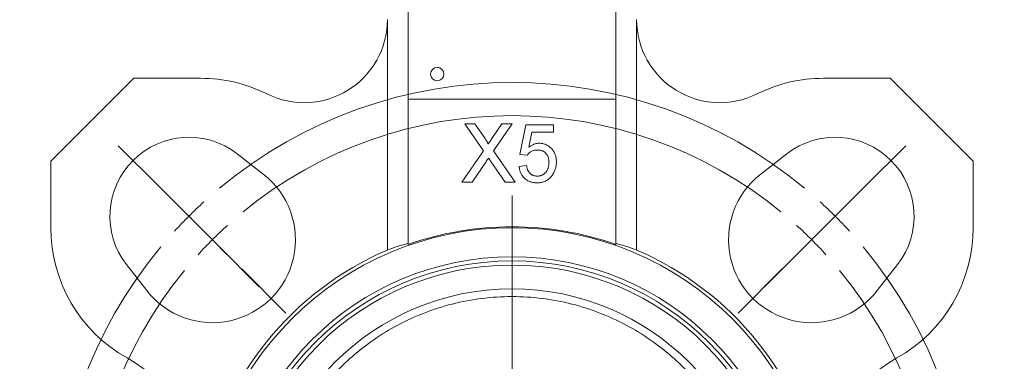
# Model space of a CAD drawing. Header units: millimetres. Extents: x 62 to 845, y 148 to 834.
# Tile 12 of 27: x 119 to 237, y 496 to 537. Entities that reach past the tile are written whole.
import ezdxf

# ---------------------------------------------------------------- set-up
doc = ezdxf.new("R2010")
doc.units = ezdxf.units.MM

# ---------------------------------------------------------------- blocks, each defined once
blk = doc.blocks.new('SW_CENTERMARKSYMBOL_3')
at = {"color": 0, "linetype": 'Continuous', "lineweight": 0}
for p, q in [((-81.32, 3.54), (-86.27, 8.49)), ((3.54, 3.54), (8.49, 8.49)), ((-78.49, 0.71), (-83.79, 6.01)), ((0.71, 0.71), (6.01, 6.01)), ((-38.89, -33.89), (-38.89, 2.5)), ((-77.78, 0), (-79.55, 1.77)), ((0, 0), (1.77, 1.77)), ((-77.78, 0), (-76.01, -1.77)), ((0, 0), (-1.77, -1.77)), ((-74.95, -2.83), (-76.72, -1.06)), ((-2.83, -2.83), (-1.06, -1.06)), ((-74.95, -2.83), (-73.19, -4.6)), ((-74.25, -3.54), (-69.3, -8.49)), ((-3.54, -3.54), (-8.49, -8.49)), ((-2.83, -2.83), (-4.6, -4.6)), ((-71.42, -6.36), (-66.11, -11.67)), ((-6.36, -6.36), (-11.67, -11.67)), ((-38.89, -38.89), (-38.89, -36.39)), ((-43.89, -38.89), (-80.28, -38.89)), ((-38.89, -38.89), (-41.39, -38.89)), ((-38.89, -38.89), (-38.89, -41.39)), ((-38.89, -38.89), (-36.39, -38.89)), ((-33.89, -38.89), (2.5, -38.89)), ((-38.89, -43.89), (-38.89, -80.28)), ((-71.42, -71.42), (-66.11, -66.11)), ((-6.36, -71.42), (-11.67, -66.11)), ((-74.25, -74.25), (-69.3, -69.3)), ((-3.54, -74.25), (-8.49, -69.3)), ((-74.95, -74.95), (-73.19, -73.19)), ((-2.83, -74.95), (-4.6, -73.19)), ((-74.95, -74.95), (-76.72, -76.72)), ((-2.83, -74.95), (-1.06, -76.72)), ((-77.78, -77.78), (-76.01, -76.01)), ((0, -77.78), (-1.77, -76.01)), ((-77.78, -77.78), (-79.55, -79.55)), ((0, -77.78), (1.77, -79.55)), ((-78.49, -78.49), (-83.79, -83.79)), ((0.71, -78.49), (6.01, -83.79)), ((-81.32, -81.32), (-86.27, -86.27)), ((3.54, -81.32), (8.49, -86.27))]:
    blk.add_line(p, q, dxfattribs=at)
for radius, start, end in [(55, 50.2087, 129.7913), (51, 50.6172, 129.3828), (55, 132.3956, 135), (55, 45, 47.6044), (55, 135, 137.6044), (55, 42.3956, 45), (51, 132.1914, 135), (51, 45, 47.8086), (51, 135, 137.8086), (51, 42.1914, 45), (55, 140.2087, 219.7913), (55, 320.2087, 39.7913), (51, 140.6172, 219.3828), (51, 320.6172, 39.3828), (51, 222.1914, 225), (51, 315, 317.8086), (51, 225, 227.8086), (51, 312.1914, 315), (55, 222.3956, 225), (55, 315, 317.6044), (55, 225, 227.6044), (55, 312.3956, 315), (51, 230.6172, 309.3828), (55, 230.2087, 309.7913)]:
    blk.add_arc((-38.89, -38.89), radius, start, end, dxfattribs=at)

msp = doc.modelspace()

# ---------------------------------------------------------------- linework, layer by layer
at = {"color": 7, "linetype": 'Continuous', "lineweight": 15}
for p, q in [((165.32, 527.46), (165.32, 592.46)), ((190.32, 592.46), (190.32, 527.46)), ((162.82, 509.28), (162.82, 537.02)), ((192.82, 537.02), (192.82, 509.28)), ((132.32, 529.96), (122.32, 519.96)), ((140.32, 529.96), (132.32, 529.96)), ((215.32, 529.96), (223.32, 529.96)), ((223.32, 529.96), (233.32, 519.96)), ((165.32, 527.46), (165.32, 509.95)), ((190.32, 527.46), (165.32, 527.46)), ((190.32, 509.95), (190.32, 527.46)), ((174.39, 521.23), (172.16, 524.46)), ((172.16, 524.46), (173.35, 524.46)), ((173.35, 524.46), (174.57, 522.69)), ((175.39, 522.69), (176.61, 524.46)), ((177.82, 524.46), (175.59, 521.22)), ((176.61, 524.46), (177.82, 524.46)), ((178.76, 520.78), (179.48, 524.37)), ((179.48, 524.37), (182.8, 524.37)), ((182.8, 524.37), (182.8, 523.47)), ((180.21, 523.47), (179.86, 521.66)), ((182.8, 523.47), (180.21, 523.47)), ((144.75, 520.86), (147.89, 518.43)), ((171.8, 517.46), (174.39, 521.23)), ((175.59, 521.22), (178.18, 517.46)), ((179.66, 520.69), (178.76, 520.78)), ((210.88, 520.86), (207.75, 518.43)), ((122.32, 519.96), (122.32, 511.96)), ((174.66, 519.87), (173.01, 517.46)), ((176.98, 517.46), (175.28, 519.94)), ((178.67, 519.35), (179.57, 519.44)), ((233.32, 519.96), (233.32, 511.96)), ((173.01, 517.46), (171.8, 517.46)), ((178.18, 517.46), (176.98, 517.46)), ((133.86, 504.39), (131.42, 507.53)), ((221.78, 504.39), (224.21, 507.53))]:
    msp.add_line(p, q, dxfattribs=at)
for centre, radius in [((168.82, 530.46), 0.8), ((177.82, 474.46), 37.5), ((177.82, 474.46), 34), ((177.82, 474.46), 33.5)]:
    msp.add_circle(centre, radius, dxfattribs=at)
for centre, radius, start, end in [((152.82, 537.02), 10, 243.4852, 360), ((202.82, 537.02), 10, 180, 296.5148), ((140.32, 511.96), 18, 63.4852, 90), ((215.32, 511.96), 18, 90, 116.5148), ((138.93, 513.35), 9.5, 52.1878, 217.8122), ((216.71, 513.35), 9.5, 322.1878, 127.8122), ((141.76, 510.52), 10, 217.8122, 52.1878), ((213.88, 510.52), 10, 127.8122, 322.1878), ((140.32, 511.96), 18, 180, 240.622), ((177.82, 474.46), 37.62, 70.5936, 109.4064), ((215.32, 511.96), 18, 299.378, 360), ((177.82, 474.46), 37.91, 113.3078, 168.8845), ((177.82, 474.46), 37.91, 11.1155, 66.6922), ((177.82, 474.46), 33, 0, 180), ((177.82, 474.46), 30.13, 0, 180), ((122.66, 480.59), 18, 3.7559, 60.622), ((232.98, 480.59), 18, 119.378, 176.2441)]:
    msp.add_arc(centre, radius, start, end, dxfattribs=at)
for centre, start_param, end_param in [((175.57, 474.46), 1.85052, 1.921336), ((180.06, 474.46), 1.220257, 1.291073)]:
    msp.add_ellipse(centre, major_axis=(37.14, 0), ratio=0.998169, start_param=start_param, end_param=end_param, dxfattribs=at)
for points, knots in [([(174.57, 522.69), (174.6, 522.65), (174.66, 522.56), (174.74, 522.44), (174.8, 522.34), (174.85, 522.25), (174.89, 522.17), (174.92, 522.11), (174.94, 522.06), (174.94, 522.03), (174.94, 522.02)], [0, 0, 0, 0, 0.209538, 0.393206, 0.554151, 0.689382, 0.80228, 0.889952, 0.956059, 1, 1, 1, 1]), ([(174.94, 522.02), (174.97, 522.07), (175.03, 522.16), (175.14, 522.32), (175.26, 522.49), (175.35, 522.62), (175.39, 522.69)], [0, 0, 0, 0, 0.195959, 0.429465, 0.696675, 1, 1, 1, 1]), ([(179.86, 521.66), (179.91, 521.7), (180, 521.77), (180.15, 521.87), (180.31, 521.95), (180.46, 522.01), (180.62, 522.07), (180.78, 522.1), (180.94, 522.13), (181.05, 522.13), (181.1, 522.13)], [0, 0, 0, 0, 0.136729, 0.268515, 0.395529, 0.52, 0.640496, 0.761236, 0.880107, 1, 1, 1, 1]), ([(181.1, 522.13), (181.18, 522.13), (181.31, 522.12), (181.52, 522.09), (181.72, 522.04), (181.9, 521.97), (182.08, 521.88), (182.25, 521.77), (182.42, 521.64), (182.57, 521.5), (182.71, 521.33), (182.83, 521.16), (182.93, 520.97), (183.01, 520.77), (183.08, 520.56), (183.13, 520.34), (183.15, 520.1), (183.16, 519.94), (183.16, 519.86)], [0, 0, 0, 0, 0.061997, 0.122088, 0.181375, 0.239508, 0.297836, 0.35688, 0.417282, 0.47964, 0.5425, 0.604962, 0.666991, 0.730216, 0.794173, 0.860458, 0.928578, 1, 1, 1, 1]), ([(174.66, 519.87), (174.68, 519.9), (174.73, 519.96), (174.8, 520.07), (174.89, 520.2), (174.96, 520.3), (174.99, 520.35)], [0, 0, 0, 0, 0.174779, 0.398246, 0.673111, 1, 1, 1, 1]), ([(174.99, 520.35), (175.04, 520.28), (175.14, 520.14), (175.23, 520.01), (175.28, 519.94)], [0, 0, 0, 0, 0.494218, 1, 1, 1, 1]), ([(180.86, 521.32), (180.79, 521.32), (180.65, 521.32), (180.46, 521.28), (180.29, 521.23), (180.13, 521.15), (179.99, 521.05), (179.86, 520.95), (179.75, 520.83), (179.69, 520.74), (179.66, 520.69)], [0, 0, 0, 0, 0.14786, 0.283561, 0.412369, 0.534236, 0.652692, 0.768663, 0.883652, 1, 1, 1, 1]), ([(182.26, 519.81), (182.26, 519.87), (182.26, 519.98), (182.24, 520.14), (182.21, 520.29), (182.18, 520.44), (182.13, 520.57), (182.06, 520.7), (181.99, 520.81), (181.91, 520.92), (181.81, 521.01), (181.71, 521.09), (181.59, 521.17), (181.47, 521.22), (181.33, 521.27), (181.18, 521.3), (181.02, 521.32), (180.91, 521.32), (180.86, 521.32)], [0, 0, 0, 0, 0.072866, 0.141887, 0.207453, 0.270438, 0.331641, 0.390108, 0.448069, 0.505503, 0.562488, 0.619084, 0.676416, 0.735452, 0.796241, 0.860406, 0.928305, 1, 1, 1, 1]), ([(180.85, 517.37), (180.77, 517.37), (180.62, 517.38), (180.41, 517.4), (180.2, 517.44), (180.01, 517.5), (179.82, 517.58), (179.65, 517.67), (179.49, 517.78), (179.34, 517.91), (179.2, 518.05), (179.07, 518.2), (178.97, 518.37), (178.88, 518.54), (178.8, 518.73), (178.74, 518.92), (178.7, 519.13), (178.68, 519.27), (178.67, 519.35)], [0, 0, 0, 0, 0.069298, 0.135561, 0.199671, 0.261716, 0.322662, 0.382907, 0.443032, 0.503501, 0.563724, 0.62398, 0.683629, 0.743848, 0.805192, 0.867649, 0.932778, 1, 1, 1, 1]), ([(179.57, 519.44), (179.58, 519.39), (179.6, 519.29), (179.63, 519.15), (179.67, 519.01), (179.72, 518.89), (179.78, 518.78), (179.84, 518.67), (179.91, 518.58), (179.99, 518.49), (180.07, 518.42), (180.16, 518.36), (180.26, 518.3), (180.37, 518.26), (180.48, 518.22), (180.6, 518.2), (180.72, 518.18), (180.81, 518.18), (180.85, 518.18)], [0, 0, 0, 0, 0.077361, 0.15048, 0.219977, 0.286681, 0.349678, 0.41068, 0.469427, 0.526756, 0.583142, 0.638824, 0.695263, 0.752696, 0.810849, 0.871356, 0.934436, 1, 1, 1, 1]), ([(180.85, 518.18), (180.91, 518.18), (181.01, 518.18), (181.16, 518.21), (181.3, 518.24), (181.44, 518.29), (181.57, 518.35), (181.68, 518.43), (181.79, 518.52), (181.89, 518.63), (181.98, 518.74), (182.05, 518.87), (182.12, 519), (182.17, 519.15), (182.21, 519.3), (182.24, 519.46), (182.26, 519.63), (182.26, 519.75), (182.26, 519.81)], [0, 0, 0, 0, 0.065801, 0.128677, 0.188676, 0.247598, 0.304849, 0.361786, 0.419523, 0.478682, 0.53877, 0.598799, 0.660184, 0.722952, 0.787993, 0.855404, 0.926153, 1, 1, 1, 1]), ([(183.16, 519.86), (183.16, 519.79), (183.15, 519.63), (183.13, 519.41), (183.09, 519.19), (183.03, 518.98), (182.95, 518.78), (182.86, 518.58), (182.75, 518.4), (182.67, 518.28), (182.62, 518.22)], [0, 0, 0, 0, 0.132462, 0.26165, 0.387547, 0.510782, 0.632675, 0.75466, 0.876523, 1, 1, 1, 1]), ([(182.62, 518.22), (182.57, 518.15), (182.46, 518.02), (182.27, 517.85), (182.07, 517.7), (181.85, 517.58), (181.62, 517.49), (181.38, 517.42), (181.12, 517.38), (180.94, 517.37), (180.85, 517.37)], [0, 0, 0, 0, 0.127893, 0.251579, 0.372793, 0.492778, 0.61359, 0.737809, 0.86618, 1, 1, 1, 1]), ([(148.61, 474.46), (148.61, 475.68), (148.69, 476.97), (149.05, 479.71), (149.34, 481.15), (150.21, 484.14), (150.8, 485.69), (152.33, 488.83), (153.28, 490.43), (155.62, 493.55), (157, 495.07), (160.22, 497.87), (162.05, 499.16), (166.09, 501.31), (168.31, 502.18), (172.95, 503.36), (175.38, 503.67), (180.25, 503.67), (182.69, 503.36), (187.33, 502.18), (189.54, 501.31), (193.58, 499.16), (195.42, 497.87), (198.63, 495.07), (200.02, 493.55), (202.35, 490.43), (203.31, 488.83), (204.84, 485.69), (205.42, 484.14), (206.29, 481.15), (206.59, 479.71), (206.95, 476.97), (207.03, 475.68), (207.03, 474.46)], [0, 0, 0, 0, 0.0625, 0.0625, 0.125, 0.125, 0.1875, 0.1875, 0.25, 0.25, 0.3125, 0.3125, 0.375, 0.375, 0.4375, 0.4375, 0.5, 0.5, 0.5625, 0.5625, 0.625, 0.625, 0.6875, 0.6875, 0.75, 0.75, 0.8125, 0.8125, 0.875, 0.875, 0.9375, 0.9375, 1, 1, 1, 1])]:
    msp.add_open_spline(points, degree=3, knots=knots, dxfattribs=at)

# ---------------------------------------------------------------- block references
at = {"color": 7, "linetype": 'Continuous', "lineweight": 0}
msp.add_blockref('SW_CENTERMARKSYMBOL_3', (216.71, 513.35), dxfattribs=at)

doc.saveas('drawing.dxf')
